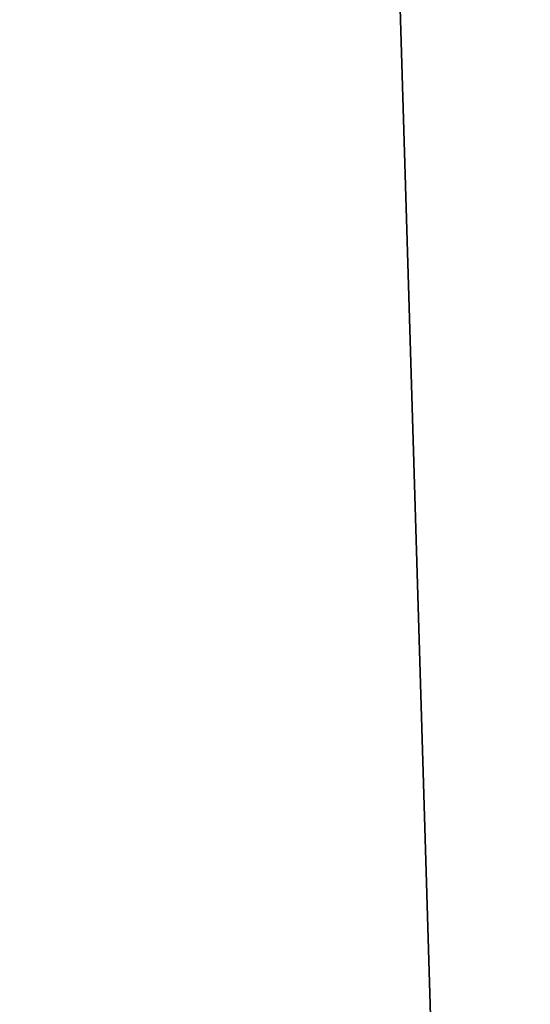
# Model space of a CAD drawing. Header units: millimetres. Extents: x -455 to 455, y -678 to 20.
# Tile 101 of 256: x -2.186 to -2.079, y -71.374 to -71.168. Entities that reach past the tile are written whole.
import ezdxf

# ---------------------------------------------------------------- set-up
doc = ezdxf.new("R2010")
doc.units = ezdxf.units.MM
doc.header["$LTSCALE"] = 65.185185
for name, color, linetype in [('237', 7, 'CONTINUOUS'), ('362', 7, 'CONTINUOUS'), ('375', 7, 'CONTINUOUS'), ('566', 7, 'CONTINUOUS'), ('568', 7, 'CONTINUOUS')]:
    doc.layers.add(name, color=color, linetype=linetype)

msp = doc.modelspace()

# ---------------------------------------------------------------- linework, layer by layer
at = {"layer": '237', "linetype": 'Continuous'}
for points in [[(-2.02482, -74.85131, -2.96229), (-2.2, -25, -1.35), (-2.63505, -74.85131, -1.35), (-2.02482, -74.85131, -2.96229)], [(-1.87094, -25.60872, -2.45872), (-2.2, -25, -1.35), (-2.02482, -74.85131, -2.96229), (-1.87094, -25.60872, -2.45872)]]:
    msp.add_3dface(points, dxfattribs=at)
at = {"layer": '362', "linetype": 'Continuous'}
for points in [[(-2, -74.7, 19.85), (-2, 0, 19.85), (-4.05718, -6.35378, 19.03358), (-2, -74.7, 19.85)], [(-2, -74.7, 19.85), (-4.05718, -6.35378, 19.03358), (-4.12132, -74.7, 18.97132), (-2, -74.7, 19.85)]]:
    msp.add_3dface(points, dxfattribs=at)
at = {"layer": '375', "linetype": 'Continuous'}
for points in [[(-2, -41.71041, -6.15), (-2.34238, -71.5, -6.28562), (-2.35355, -41.71041, -6.29645), (-2, -41.71041, -6.15)], [(-2, -71.5, -6.15), (-2.34238, -71.5, -6.28562), (-2, -41.71041, -6.15), (-2, -71.5, -6.15)]]:
    msp.add_3dface(points, dxfattribs=at)
at = {"layer": '566', "linetype": 'Continuous'}
for points in [[(-2.09344, -12.78906, 15.05), (-1.9099, -11.79276, 15.84277), (-2.63505, -74.85131, 15.05), (-2.09344, -12.78906, 15.05)], [(-2.63505, -74.85131, 15.05), (-1.9099, -11.79276, 15.84277), (-2.02482, -74.85131, 16.66229), (-2.63505, -74.85131, 15.05)]]:
    msp.add_3dface(points, dxfattribs=at)
at = {"layer": '568', "linetype": 'Continuous'}
msp.add_3dface([(-2.63505, -74.85131, 15.05), (-2.32584, -39.4198, 14.79427), (-2.09344, -12.78906, 15.05), (-2.63505, -74.85131, 15.05)], dxfattribs=at)

doc.saveas('drawing.dxf')
